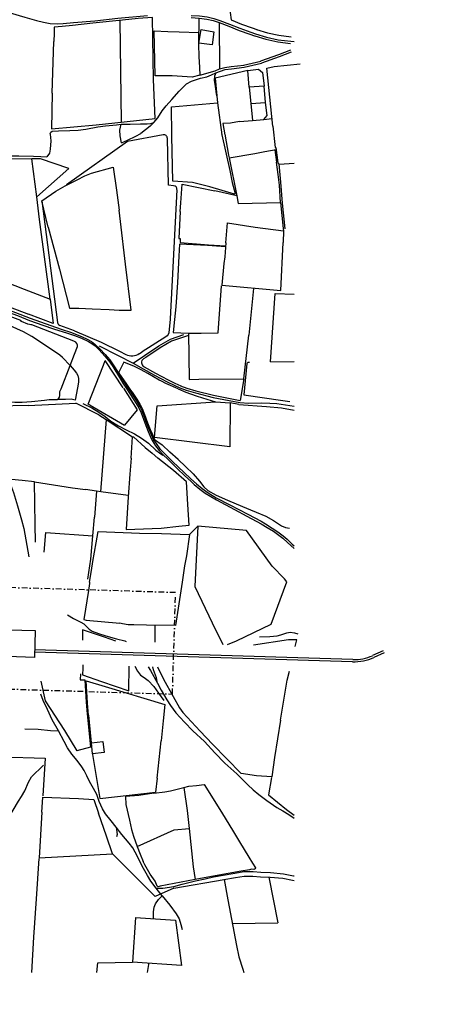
# Model space of a CAD drawing. Header units: metres. Extents: x 19327 to 24000, y 12000 to 18751.
# Tile 32 of 41: x 23064 to 24000, y 15055 to 17257. Entities that reach past the tile are written whole.
import ezdxf

# ---------------------------------------------------------------- set-up
doc = ezdxf.new("R2010")
doc.units = ezdxf.units.M
doc.linetypes.add('DASHDOT', pattern=[25.4, 12.7, -6.35, 0, -6.35])
for name, color, linetype in [('Gos-divisionline', 1, 'CONTINUOUS'), ('Keyplan-sh1$0$10-WEG', 254, 'CONTINUOUS'), ('Keyplan-sh1$0$2', 254, 'CONTINUOUS'), ('Keyplan-sh1$0$20-KAVEL', 254, 'CONTINUOUS'), ('Keyplan-sh1$0$Crashroad', 2, 'CONTINUOUS'), ('Keyplan-sh1$0$RESA', 2, 'CONTINUOUS')]:
    doc.layers.add(name, color=color, linetype=linetype)

msp = doc.modelspace()

# ---------------------------------------------------------------- linework, layer by layer
at = {"layer": 'Gos-divisionline', "linetype": 'DASHDOT'}
msp.add_lwpolyline([(22989.1, 15761.7), (23405.5, 15749), (23412.4, 15975.9), (22996, 15988.6)], close=True, dxfattribs=at)
at = {"layer": 'Keyplan-sh1$0$10-WEG'}
for points in [[(22909.6, 16663), (22928.2, 16652.5), (22946.4, 16643), (22961.4, 16636.2), (22976, 16630.6), (22992.7, 16624.8), (23010.1, 16618.6), (23054.1, 16601.7), (23087.2, 16589.3)], [(22935.7, 16644.4), (22953.4, 16635.6), (22972.3, 16627.3), (22999.8, 16616.8), (23023.9, 16608), (23058.7, 16594.9), (23085.9, 16584.4)], [(23085.9, 16584.4), (23115.3, 16573.8), (23139.5, 16565.5), (23170.7, 16556), (23186.6, 16550.7), (23202.4, 16544.4), (23217.5, 16536.9), (23227.1, 16531.4), (23232.9, 16527.1), (23241.5, 16518.2)], [(23087.2, 16589.3), (23156.9, 16564.5), (23179.7, 16557), (23203.5, 16547.5), (23214.5, 16542.4), (23224.1, 16536.9), (23231.9, 16531.3), (23243.2, 16520.7)], [(23241.5, 16518.2), (23254.3, 16504.2), (23265.1, 16490.6), (23271.9, 16481.3), (23289.3, 16452.7), (23294.6, 16444.1), (23302.5, 16431.8), (23309.3, 16421.5)], [(23243.2, 16520.7), (23255.3, 16508.3), (23265.1, 16496.4), (23275.8, 16480.8), (23288.6, 16460.2), (23296.6, 16446.8), (23305.5, 16433.3), (23313.1, 16422.4)], [(23309.3, 16421.5), (23320.9, 16404.3), (23330.2, 16388.8), (23335.6, 16377.4), (23344.1, 16355.2), (23351.2, 16336.2), (23355.7, 16325.5), (23360.3, 16315.7)], [(23313.1, 16422.4), (23323.7, 16406.8), (23330.5, 16395.7), (23335.5, 16386.5), (23340.8, 16373.1), (23347.2, 16354.5), (23353.5, 16339.6), (23359, 16327.9), (23363.3, 16317.2)], [(23360.3, 16315.7), (23367.7, 16304), (23376.1, 16293.3), (23385.1, 16283.4), (23395.2, 16273.8), (23416.9, 16252.5), (23432.5, 16237.7), (23447.1, 16224.3), (23454.4, 16217.7)], [(23363.3, 16317.2), (23368.8, 16308.8), (23377.3, 16297.3), (23389.1, 16285.2), (23405.3, 16268.9), (23431.9, 16244.2), (23446.6, 16230.3), (23459.6, 16219)], [(23043.6, 16217.6), (23049.9, 16199.8), (23058.8, 16169.7), (23068, 16138.1), (23073.2, 16119.3), (23077.8, 16093.8), (23084.3, 16055.4)], [(23454.4, 16217.7), (23466.9, 16207), (23478.9, 16197.9), (23503.9, 16183), (23544.2, 16161.9), (23572.1, 16147), (23603.6, 16129.5)], [(23459.6, 16219), (23472.3, 16208.2), (23485.4, 16198.6), (23503.4, 16187.8), (23533.6, 16171.8), (23573.9, 16150.8), (23604.1, 16135.2), (23613.9, 16129.2)], [(23603.6, 16129.5), (23617.7, 16121.4), (23631.4, 16112.8), (23643.4, 16104.5), (23652.5, 16097.3), (23663.1, 16088), (23677.5, 16074.2)], [(23613.9, 16129.2), (23628.8, 16120.2), (23641.4, 16111.6), (23653, 16102.5), (23661.8, 16095.2), (23673.2, 16084), (23677.5, 16080)]]:
    msp.add_lwpolyline(points, dxfattribs=at)
at = {"layer": 'Keyplan-sh1$0$2'}
for points, invisible_edges in [([(24000.1, 11999.6), (20558.7, 16934), (20558.4, 16929.9), (20558.5, 16926.4)], 9), ([(24000.1, 11999.6), (20560.4, 16943.7), (20559.2, 16937.8), (20558.7, 16934)], 9), ([(24000.1, 11999.6), (20555.5, 16912.3), (20554.8, 16908.9), (20554, 16900.4)], 9), ([(24000.1, 11999.6), (20557.8, 16917.5), (20556.8, 16915.4), (20555.5, 16912.3)], 9), ([(24000.1, 11999.6), (20558.5, 16926.4), (20558.5, 16921.8), (20557.8, 16917.5)], 9), ([(24000.1, 11999.6), (20551.1, 16885), (20550.6, 16884), (20550.8, 16882.3)], 9), ([(24000.1, 11999.6), (20552.4, 16888.3), (20551.9, 16886.4), (20551.1, 16885)], 9), ([(24000.1, 11999.6), (20552.6, 16892.1), (20552.3, 16890.3), (20552.4, 16888.3)], 9), ([(24000.1, 11999.6), (20554, 16900.4), (20553.5, 16896), (20552.6, 16892.1)], 9), ([(24000.1, 11999.6), (20549.7, 16877.8), (20548.1, 16869), (20546.1, 16858)], 9), ([(24000.1, 11999.6), (20550.8, 16882.3), (20550.4, 16880.4), (20549.7, 16877.8)], 9), ([(24000.1, 11999.6), (20546.1, 16858), (20544.9, 16846.3), (20543.2, 16830.7)], 9), ([(24000.1, 11999.6), (20543.2, 16830.7), (20541.7, 16816.7), (20540.9, 16807.6)], 9), ([(24000.1, 11999.6), (20280.9, 16405.8), (20270.6, 16399.1), (20256.2, 16391.6)], 9), ([(24000.1, 11999.6), (20300, 16419.8), (20292.5, 16414.3), (20280.9, 16405.8)], 9), ([(24000.1, 11999.6), (20256.2, 16391.6), (20250.1, 16388), (20224.3, 16366.5)], 9), ([(24000.1, 11999.6), (20224.3, 16366.5), (20201.4, 16349.9), (20162, 16321.3)], 11), ([(24000.1, 11999.6), (20162, 16321.3), (20152, 16314.5), (20129, 16300.9)], 9), ([(24000.1, 11999.6), (20129, 16300.9), (20105, 16286.5), (20070.1, 16263.7)], 9), ([(24000.1, 11999.6), (20070.1, 16263.7), (20002.3, 16217.5), (19969.2, 16194.7)], 9), ([(24000.1, 11999.6), (19969.2, 16194.7), (19935.3, 16171.4), (19900.7, 16148.6)], 9), ([(24000.1, 11999.6), (19900.7, 16148.6), (19863.2, 16114.5), (19837.8, 16091.4)], 9), ([(23900.2, 12002.6), (19737.9, 16094.4), (19720.7, 16078.9), (19712, 16070.4)], 9), ([(24000.1, 11999.6), (19811.9, 16067.3), (19773.1, 16029.6), (19755.4, 16012.5)], 9), ([(24000.1, 11999.6), (19755.4, 16012.5), (19741.4, 15999.4), (19722.5, 15981.1)], 9), ([(24000.1, 11999.6), (19722.5, 15981.1), (19698.3, 15957.4), (19683.8, 15941.4)], 9), ([(24000.1, 11999.6), (19683.8, 15941.4), (19674.1, 15929.9), (19665.1, 15919.6)], 9), ([(24000.1, 11999.6), (19665.1, 15919.6), (19653.7, 15906.8), (19619, 15859.4)], 9), ([(24000.1, 11999.6), (19619, 15859.4), (19603.2, 15835.2), (19600.1, 15830.8)], 9)]:
    msp.add_3dface(points, dxfattribs=dict(at, invisible_edges=invisible_edges))
at = {"layer": 'Keyplan-sh1$0$20-KAVEL'}
for p, q in [((23532.4, 17288.7), (23536.8, 17256)), ((23287.5, 17254.6), (23290.8, 17027.5)), ((23509.7, 17250.1), (23511, 17146.5)), ((23593.8, 17234.8), (23618.4, 17227.3)), ((23618.4, 17227.3), (23643.6, 17221.7)), ((23643.6, 17221.7), (23671, 17218.2)), ((23136.5, 17092.1), (23140.3, 17208.1)), ((23464, 17204.3), (23464.7, 17204.3)), ((23464, 17204.3), (23464.7, 17204.3)), ((23494.2, 17200.2), (23464.6, 17204.2)), ((23564.5, 17155), (23603.1, 17164)), ((23565.6, 17150.2), (23604.3, 17159.1)), ((23616.9, 17148.1), (23633, 17152)), ((23629.7, 17018.3), (23616.9, 17148.1)), ((23633, 17152), (23691, 17157.9)), ((23466.6, 17132.3), (23500.9, 17142)), ((23574, 17143.3), (23501.2, 17125.7)), ((23501.2, 17125.7), (23506.4, 17070.5)), ((23610.3, 17108.1), (23577.2, 17105.5)), ((23577.2, 17105.5), (23580.9, 17068.9)), ((23613.7, 17071.5), (23610.3, 17108.1)), ((23580.9, 17068.9), (23613.7, 17071.5)), ((23580.9, 17068.9), (23584.2, 17031.5)), ((23617, 17042.4), (23613.7, 17071.5)), ((23610, 17033.5), (23617, 17042.4)), ((23555.7, 17028.9), (23584.2, 17031.5)), ((23584.2, 17031.5), (23610, 17033.5)), ((23610, 17033.5), (23628, 17035.3)), ((23384.8, 16998.9), (23305, 16984.2)), ((23404.1, 16996.1), (23404.1, 17000.7)), ((23515.4, 17000.7), (23515.6, 16999.4)), ((23515.6, 16999.4), (23515.7, 16998.8)), ((23515.6, 16999.4), (23533.8, 16919.1)), ((23305, 16984.2), (23168.8, 16887.1)), ((23396.7, 16886.3), (23394.2, 16991.3)), ((23532.5, 16948.1), (23589.9, 16957.7)), ((23589.9, 16957.7), (23612.4, 16962.2)), ((23612.4, 16962.2), (23637.4, 16966.3)), ((23634.8, 16965.9), (23638, 16938.3)), ((23110.4, 16945.6), (23090.8, 16945.8)), ((23102, 16860.7), (23090.8, 16945.8)), ((23173.4, 16923.6), (23110.4, 16945.6)), ((23532.5, 16948.1), (23549.8, 16862.5)), ((23102, 16860.7), (23173.4, 16923.6)), ((23408.2, 16885.5), (23396.7, 16886.3)), ((23424, 16847), (23426.9, 16888.8)), ((23426.9, 16888.8), (23500, 16874.1)), ((23415.5, 16876.5), (23400.5, 16587.5)), ((23549.8, 16862.5), (23500, 16874.1)), ((23108.5, 16809.8), (23102, 16860.7)), ((23113.5, 16851.6), (23148.3, 16579.6)), ((23422.9, 16828.1), (23424, 16847)), ((23646.9, 16847.9), (23653.3, 16789.4)), ((23650.9, 16846.2), (23656.8, 16789)), ((23422.9, 16828.1), (23419.5, 16767.6)), ((23131.9, 16631.7), (23108.5, 16809.8)), ((23127.7, 16792.5), (23152.8, 16698.7)), ((23653.3, 16789.4), (23654.2, 16784.2)), ((23419.5, 16767.6), (23422.5, 16767.6)), ((23421.2, 16754.6), (23420, 16727.6)), ((23483.7, 16752.1), (23421.2, 16754.6)), ((23422.5, 16767.6), (23422.7, 16758.1)), ((23422.7, 16758.1), (23486.4, 16753.3)), ((23524.3, 16748.5), (23483.7, 16752.1)), ((23486.4, 16753.3), (23524.5, 16751.2)), ((23420, 16727.6), (23416.8, 16669.4)), ((22948.1, 16702.2), (23073.5, 16654.3)), ((23416.8, 16669.4), (23412.8, 16614.5)), ((23073.5, 16654.3), (23131.9, 16631.7)), ((23587.1, 16655.5), (23576, 16551.5)), ((23131.9, 16631.7), (23138.5, 16577.3)), ((23138.5, 16577.3), (23083.4, 16597.9)), ((23412.8, 16614.5), (23410.4, 16586)), ((23400.5, 16587), (23397.2, 16556.6)), ((23410.4, 16586), (23407.3, 16557.1)), ((23186.7, 16560.9), (23153.5, 16573.1)), ((23186.7, 16560.9), (23245.8, 16536)), ((23395.9, 16553), (23393.6, 16550)), ((23397.2, 16556.6), (23395.9, 16553)), ((23407.3, 16557.1), (23441.6, 16556.1)), ((23245.8, 16536), (23287.1, 16515.2)), ((23390.4, 16547.9), (23337.4, 16514)), ((23393.6, 16550), (23390.4, 16547.9)), ((23287.1, 16515.2), (23301.3, 16508.1)), ((23331.5, 16510), (23337.4, 16514)), ((23295.2, 16433.9), (23255, 16494.5)), ((23624.5, 16491.6), (23677.5, 16492.5)), ((23565.1, 16453.7), (23557.2, 16405.5)), ((23296.1, 16433), (23326.3, 16384.1)), ((23311.9, 16428.3), (23315.1, 16423.7)), ((23082.5, 16394.3), (23189.7, 16399.2)), ((23240.8, 16373.5), (23189.7, 16399.2)), ((23472.5, 16411.2), (23501.8, 16402.3)), ((23496.3, 16412.2), (23556.4, 16400.6)), ((23497.2, 16417.1), (23557.2, 16405.5)), ((23554.3, 16396.1), (23534.3, 16399.8)), ((23082.5, 16394.3), (23013.9, 16392.3)), ((23221.3, 16394.5), (23298.6, 16350)), ((23326.3, 16384.1), (23298.6, 16350)), ((23240.8, 16373.5), (23257.4, 16362.6)), ((23257.3, 16362.6), (23244.9, 16201.4)), ((23257.4, 16362.6), (23315.9, 16324)), ((23312.8, 16276.6), (23315.9, 16324)), ((23315.9, 16324), (23318.3, 16323.7)), ((23318.3, 16323.7), (23344.8, 16300.5)), ((23533.5, 16301.8), (23365.5, 16322.2)), ((23365.5, 16318), (23382.6, 16306.1)), ((23344.8, 16300.5), (23360, 16287.7)), ((23312.8, 16276.6), (23310.2, 16240.8)), ((23360, 16287.7), (23373.1, 16276.3)), ((23096.9, 16223.3), (23069.2, 16226.1)), ((23096.9, 16223.3), (23181.8, 16209.9)), ((23310.2, 16240.8), (23306.6, 16189.9)), ((23181.8, 16209.9), (23210.7, 16206.1)), ((23235.9, 16202.7), (23210.7, 16206.1)), ((23235.9, 16202.7), (23231.4, 16144.2)), ((23245, 16201.4), (23235.9, 16202.7)), ((23306.8, 16192.9), (23245, 16201.4)), ((23306.6, 16189.9), (23301.9, 16116.8)), ((23528.5, 16182.4), (23561.9, 16168.1)), ((23227.6, 16102.6), (23231.4, 16144.2)), ((23443.8, 16105.7), (23462.2, 16124.3)), ((23462.2, 16124.3), (23455.5, 15989.3)), ((23381.2, 16107.7), (23443.8, 16105.7)), ((23443.8, 16105.7), (23436.8, 16058.3)), ((23220.2, 15999.2), (23224.8, 16025.1)), ((23220.2, 15999.2), (23219.7, 15996.3)), ((23426.9, 15999), (23412.4, 15902.4)), ((23455.5, 15989.3), (23494.7, 15908.4)), ((23294.1, 15905.7), (23287.8, 15907.5)), ((23366.5, 15864.7), (23366.9, 15902.8)), ((23494.7, 15908.4), (23518, 15860.1)), ((23385, 15689.4), (23380.4, 15644.1)), ((23223.7, 15640.6), (23224.2, 15639.6)), ((23371.6, 15560.6), (23380.4, 15644.1)), ((23227, 15615), (23227, 15613.7)), ((23371.6, 15560.6), (23367.7, 15529.7)), ((23363.6, 15527.1), (23388.3, 15530.2)), ((23318.1, 15431.5), (23326.7, 15408.2)), ((23442.6, 15448.6), (23452.1, 15362.9)), ((23271.4, 15392.1), (23367, 15296.4)), ((23452.1, 15362.9), (23456.5, 15334.4)), ((23621.4, 15339.9), (23641.1, 15237.7)), ((23408.8, 15314.7), (23367, 15296.4)), ((23382.2, 15297.8), (23369.4, 15314.7)), ((23529.4, 15288.8), (23549.1, 15186.9)), ((23322.6, 15249.7), (23315.9, 15149.7)), ((23322.6, 15249.7), (23412.3, 15243.5)), ((23412.3, 15243.5), (23425.9, 15142.3)), ((23539.6, 15236.1), (23641.1, 15237.7)), ((23091, 15126.5), (23095.6, 15205.4)), ((23238.5, 15148), (23315.9, 15149.7)), ((23425.9, 15142.3), (23315.9, 15149.7))]:
    msp.add_line(p, q, dxfattribs=at)
for points in [[(23042.2, 17272.1), (23075.5, 17262.1), (23101.2, 17254.5), (23117.2, 17251)], [(23231.8, 17254.3), (23283.7, 17259.7), (23349.4, 17265.9)], [(23363.3, 17123), (23360.6, 17261.7), (23328.6, 17259.3), (23293.6, 17255.2)], [(23447.4, 17261.1), (23465.5, 17260.2), (23482.2, 17258), (23496.8, 17254.6), (23509.7, 17250.1), (23531.4, 17242)], [(23447.6, 17266.1), (23466, 17265.2), (23483.1, 17262.9), (23498.2, 17259.4), (23511.4, 17254.8), (23533.1, 17246.7)], [(23464.8, 17260.3), (23463.8, 17201.3), (23464.5, 17174.5), (23465.8, 17149.5), (23466.6, 17132.3)], [(23117.2, 17251), (23131.9, 17248), (23148.1, 17247.1)], [(23293.6, 17255.2), (23227.8, 17248.9), (23182.2, 17243.7), (23159.1, 17241.1), (23141.3, 17239.5), (23140.9, 17226.7), (23140.3, 17208.1)], [(23148.1, 17247.1), (23161, 17247.8), (23184.4, 17249.9), (23231.8, 17254.3)], [(23531.3, 17242), (23554.7, 17232.7), (23578.9, 17223.9), (23589.3, 17220.5)], [(23533.1, 17246.7), (23556.5, 17237.4), (23580.5, 17228.6), (23590.9, 17225.3)], [(23536.8, 17256), (23560, 17246.8), (23583.8, 17238.1), (23593.9, 17234.8)], [(23466.6, 17132.3), (23449.5, 17128.4), (23404.7, 17131), (23366.9, 17131), (23364.9, 17231.3), (23395.1, 17230.4), (23420.4, 17229.7), (23464.3, 17227.8)], [(23464.6, 17204.2), (23469.5, 17234.3), (23498.4, 17229.7), (23494.2, 17200.2)], [(23589.4, 17220.5), (23614.5, 17212.8), (23641, 17206.9), (23669.6, 17203.3)], [(23590.9, 17225.3), (23615.8, 17217.6), (23641.9, 17211.8), (23670.1, 17208.3), (23677.5, 17207.9)], [(23669.6, 17188.6), (23642.5, 17178.2), (23602.6, 17163.9)], [(23671.3, 17183.9), (23644.3, 17173.5), (23604.3, 17159.1)], [(23500.9, 17142), (23510.9, 17146.5), (23522.3, 17150), (23536.8, 17151.6), (23565, 17155.1)], [(23502.9, 17137.4), (23512.7, 17141.8), (23523.3, 17145.1), (23537.4, 17146.7), (23565.6, 17150.2)], [(23420.7, 17096.9), (23429.4, 17105.9), (23437.2, 17113.1), (23448.3, 17119.1), (23459, 17122.8), (23468.5, 17125.8)], [(23468.5, 17125.8), (23482.1, 17129.1), (23493, 17133), (23502.9, 17137.4)], [(23502.9, 17137.4), (23499.2, 17130), (23498.5, 17121.2), (23500.9, 17107.3), (23503.6, 17091.1), (23505.1, 17084.3)], [(23577.2, 17105.5), (23574, 17143.3), (23598.1, 17145.7), (23607, 17138.5), (23610.3, 17108.1)], [(23234.8, 17021.8), (23366.6, 17035.3), (23363.3, 17123)], [(23136.5, 17092.1), (23135.2, 17012.5), (23234.8, 17021.8)], [(23363.8, 17026.8), (23372.6, 17037.4), (23382.8, 17052.9), (23391.4, 17064), (23404.3, 17078.2), (23420.7, 17096.9)], [(23404.1, 16998.8), (23403.6, 17062), (23506.4, 17070.5), (23515.6, 16999.4)], [(23132.1, 17001.4), (23133.3, 17004.9), (23136.5, 17007.2), (23150.4, 17008.4), (23176.1, 17008.9), (23194.3, 17009.8), (23211.7, 17011.9), (23238.3, 17017.2), (23255.7, 17019.5), (23280, 17021.8), (23290.8, 17023)], [(23291.9, 16981.6), (23288.6, 16996.8), (23287.9, 17009.6), (23290.8, 17023)], [(23290.8, 17023), (23310.8, 17023.3), (23334.2, 17023.5), (23349.2, 17023.8), (23356.9, 17024.7), (23363.8, 17026.8)], [(23363.8, 17026.8), (23355.3, 17018.7), (23335, 17002.1)], [(23555.7, 17028.9), (23535.5, 17025.5), (23518.3, 17024.6), (23522.9, 16998.8)], [(23629.7, 17018.3), (23635.1, 16970.8), (23636.9, 16970.8), (23641, 16936.2), (23644.5, 16933.6), (23677.5, 16935.7)], [(23132.2, 17000.7), (23133.2, 16985.8), (23131.7, 16967), (23130.6, 16958.4), (23124.9, 16949.7)], [(23291.9, 16981.6), (23304.7, 16987.5), (23323.7, 16995.9), (23335, 17002.1)], [(23489.4, 16883.2), (23450.2, 16892.3), (23406.5, 16895.6), (23404.1, 16996.1)], [(23522.5, 17000.7), (23530.9, 16953.8), (23532.5, 16948.1)], [(23031.5, 16951.9), (23061.6, 16952.1), (23094.9, 16951.5), (23111.5, 16950.6), (23124.9, 16949.7)], [(22917.6, 16860.9), (22885.3, 16948.3), (23090.8, 16945.8)], [(23646.9, 16847.9), (23644.6, 16886.9), (23642.1, 16910.3), (23638, 16938.3)], [(23643.6, 16934.3), (23646.8, 16893.4), (23650.9, 16846.2)], [(23192.6, 16898.7), (23209.6, 16907.4), (23224.8, 16913.8), (23272.6, 16926.5), (23280.7, 16875.4), (23286, 16830.9)], [(23533.8, 16919.1), (23539.3, 16892.7), (23545.8, 16868.1), (23544, 16866.5), (23489.4, 16883.2)], [(23127.7, 16792.5), (23122.4, 16814), (23113.5, 16851.6), (23144.8, 16873), (23165.4, 16885.1), (23192.6, 16898.7)], [(23549.8, 16862.5), (23552.7, 16845.9), (23646.9, 16847.9)], [(23300.7, 16710.3), (23289.3, 16805.1), (23286, 16830.9)], [(23524.8, 16757.5), (23528.9, 16802.2), (23590.4, 16792.5), (23654.2, 16784.2), (23653, 16758.5)], [(23524.8, 16757.5), (23523, 16726.3), (23520.7, 16711.2), (23515.6, 16663.2), (23647.7, 16651.1), (23653, 16758.5)], [(23152.8, 16698.7), (23175, 16611.7), (23195.9, 16611.4), (23225.9, 16610.4), (23264.2, 16608.5), (23286.6, 16607.2), (23313.3, 16607.2), (23300.7, 16710.3)], [(22948.1, 16702.2), (22947.9, 16649.3), (23083.4, 16597.9)], [(23441.6, 16556.1), (23470.1, 16555.9), (23508.1, 16556.2), (23515.1, 16661.6)], [(23624.5, 16491.6), (23635.6, 16644.3), (23677.5, 16642.6)], [(23176.8, 16483.8), (23186.7, 16509), (23193, 16525.7), (23193.2, 16529.2), (23191.8, 16533), (23189.3, 16535.7), (23184.7, 16538), (23091.3, 16574.3), (23088.9, 16574.7), (23085.7, 16574.8), (23082.4, 16575.8), (23068.1, 16581.5), (23066.1, 16584.1), (23042.3, 16593.1)], [(23176.8, 16483.8), (23159.8, 16501.2), (23153.7, 16506.5), (23139.3, 16516.4), (23090.7, 16548.1), (23072.1, 16558.4), (23042.8, 16572.2)], [(23317.7, 16488.7), (23343, 16505.7), (23375.4, 16527.1), (23401, 16542.6), (23431.3, 16552.7)], [(23441.6, 16556.1), (23443, 16452.4), (23464.8, 16452.7)], [(23464.8, 16452.7), (23565.1, 16453.7), (23576, 16551.5)], [(23241.3, 16527.1), (23282.6, 16506.3), (23317.7, 16488.7)], [(23216.8, 16396.9), (23251.1, 16484.2), (23255, 16494.5)], [(23418.2, 16431.6), (23391, 16443.5), (23380.9, 16448.3), (23375.8, 16451), (23350.6, 16465.8), (23335.3, 16474.1), (23320.4, 16481.2), (23296.5, 16491), (23285.7, 16468.9), (23287.4, 16464.3), (23301, 16444.2), (23311.9, 16428.3)], [(23317.7, 16488.7), (23340, 16476.2), (23365.6, 16461.9), (23393.5, 16447.3), (23409, 16439.3), (23422.1, 16433.3)], [(23577.9, 16490.2), (23573.9, 16490), (23572.1, 16487.7), (23565.1, 16418), (23652.3, 16405.4), (23668.4, 16402.9)], [(23148, 16407.8), (23151.1, 16410.3), (23152.9, 16412.9), (23153.4, 16416.6), (23153.3, 16420.7), (23153.9, 16425), (23156.4, 16431.5), (23176.8, 16483.8)], [(23176.8, 16483.8), (23185.8, 16473.3), (23191.2, 16466.2), (23194.2, 16460.9), (23195.6, 16454.3), (23195.4, 16446.5), (23193.4, 16433.5), (23188.1, 16406.3), (23179.3, 16408), (23166.5, 16407.6), (23148, 16407.8)], [(23315.1, 16423.7), (23325.7, 16408.1), (23332.6, 16396.8), (23337.6, 16387.5), (23343, 16373.9), (23349.5, 16355.4), (23355.7, 16340.5), (23361.2, 16328.9), (23365.5, 16318)], [(23418.2, 16431.6), (23435.7, 16423.6), (23458.8, 16415.8), (23472.5, 16411.2)], [(23422.1, 16433.3), (23436.5, 16428.3), (23456.7, 16422.3), (23496.3, 16412.2)], [(23423.7, 16438.1), (23438, 16433), (23458, 16427.2), (23497.5, 16417.1)], [(22994.2, 16410.3), (23004.6, 16406), (23012.1, 16404), (23026.8, 16403.1), (23052.7, 16401.6), (23069.4, 16401.8), (23090.2, 16403), (23119.5, 16406.1), (23129.8, 16407.5), (23143.1, 16407.3), (23148, 16407.8)], [(23204.9, 16398.8), (23225.1, 16389), (23240.9, 16378.9), (23255.2, 16369.1), (23267.9, 16359.2), (23284.6, 16348.5), (23301.8, 16339.3), (23320.3, 16330.7), (23336.3, 16320.9), (23351.8, 16309.5), (23368.5, 16294.1), (23376.5, 16288.1), (23384.2, 16283.1)], [(23365.5, 16322.2), (23371, 16393), (23501.8, 16402.3), (23534.3, 16399.8), (23533.5, 16301.8)], [(23556.4, 16400.6), (23576, 16399.4), (23604.5, 16399.7), (23623.6, 16399.4), (23639.3, 16398.5), (23677.5, 16392.9)], [(23221.3, 16394.5), (23216.8, 16396.9)], [(23554.3, 16396.1), (23616.1, 16392), (23649.1, 16388.7), (23677.5, 16383.9)], [(23418.6, 16273.5), (23400, 16289.7), (23382.6, 16306.1)], [(23069.2, 16226.1), (23045.5, 16228.5), (23038.4, 16269.3)], [(23440.1, 16172.6), (23437, 16223.5), (23407.8, 16248.4), (23373.1, 16276.3)], [(23418.6, 16273.5), (23434.8, 16257.9), (23452.2, 16241.3), (23466.2, 16224.9), (23475.9, 16212.6), (23484.7, 16203.8)], [(23099, 16088.2), (23098.1, 16128), (23096.9, 16223.3)], [(23484.7, 16203.8), (23503.3, 16193.3), (23528.5, 16182.4)], [(23301.9, 16116.8), (23360, 16119.3), (23379.9, 16120.2), (23419.9, 16124), (23442.9, 16126.3), (23440.1, 16172.6)], [(23561.9, 16168.1), (23579.9, 16161.1), (23592.7, 16155.8), (23614.1, 16146.8), (23631.7, 16136.9), (23649.4, 16125.1), (23658.4, 16121.4), (23667.2, 16119.8)], [(23234.6, 16086.7), (23239.2, 16112.5), (23314, 16109.7)], [(23661.3, 15999.9), (23656.1, 16006.2), (23628.5, 16035.1), (23571.4, 16114.8), (23462.2, 16124.3)], [(23118.7, 16066.5), (23122.6, 16110.4), (23227.6, 16102.6)], [(23216.5, 16006), (23223, 16050.8), (23227.6, 16102.6)], [(23314, 16109.7), (23331.7, 16109), (23381.2, 16107.7)], [(23224.8, 16025.1), (23227.6, 16045.3), (23234.6, 16086.7)], [(23436.8, 16058.3), (23432.4, 16035.3), (23426.9, 15999.2)], [(23219.7, 15996.3), (23217.5, 15980.4), (23207.5, 15915.4), (23212.3, 15914.1), (23287.8, 15907.5)], [(23528.3, 15859.8), (23548.7, 15867.6), (23626, 15905.4), (23661.3, 15999.9)], [(23170.9, 15926.2), (23183.9, 15918), (23200.7, 15909.4), (23207.1, 15905.7), (23219.6, 15894.2), (23226.2, 15889.6), (23240.1, 15884.4), (23256.8, 15879.5)], [(23279.2, 15867.4), (23253.2, 15876.2), (23204, 15892.6), (23204.3, 15869.7)], [(23412.4, 15902.4), (23347.7, 15903), (23319.2, 15903.5), (23306.7, 15903.9), (23294.1, 15905.7)], [(23256.8, 15879.5), (23280.5, 15872.2), (23299.1, 15868), (23301.9, 15866.7)], [(23679.9, 15855.1), (23683.6, 15870.5), (23665, 15870.1), (23587.1, 15858)], [(23600.4, 15876.9), (23623.4, 15877.6), (23639.8, 15879.1), (23647.9, 15881.1), (23661.1, 15885.7), (23668.7, 15887.2), (23678.5, 15886), (23686, 15883.6)], [(23205, 15814.6), (23205.1, 15806.8), (23204.6, 15792)], [(23204.6, 15792), (23246.6, 15777.2), (23308.1, 15756), (23308.8, 15811.4)], [(23321.3, 15811.1), (23327.3, 15799.8), (23334.4, 15791.5), (23342.2, 15785.8), (23351.3, 15779.5), (23363.5, 15766), (23374, 15751.3), (23386, 15734.4)], [(23351.3, 15810.1), (23356.7, 15801.3), (23372.1, 15773.6)], [(23372.1, 15773.6), (23369.9, 15785.6), (23363.3, 15803.2), (23361.9, 15809.8)], [(23372.3, 15809.5), (23385.8, 15782.5), (23407.4, 15743.4)], [(23200.1, 15794), (23199.4, 15780.7), (23209.7, 15780.7), (23212.5, 15730.9), (23215, 15704.7)], [(23647.4, 15690.8), (23655.4, 15739.6), (23662.3, 15780.1), (23667, 15800.5)], [(23110.8, 15778), (23121, 15734), (23164, 15667.2), (23191.7, 15622.2)], [(23217.6, 15701.9), (23215.5, 15728.7), (23212.5, 15778.5), (23254.8, 15765.7)], [(23254.8, 15765.7), (23388.8, 15725.6), (23385, 15689.4)], [(23372.1, 15773.6), (23380.5, 15758), (23393, 15736.4), (23401.3, 15723.2), (23413.1, 15707), (23432.2, 15686.2), (23450.8, 15666.6), (23477.4, 15643.1)], [(23151, 15667.1), (23136.8, 15691.7), (23125.8, 15714.2), (23116.5, 15734.6), (23111.1, 15748.8)], [(23407.4, 15743.4), (23421.6, 15718.4), (23428.9, 15707.5), (23467.4, 15665.8), (23495.2, 15637.3)], [(23215, 15704.7), (23222, 15630.3), (23191.7, 15622.2)], [(23217.6, 15701.9), (23221.2, 15662.8), (23223.7, 15640.6)], [(23647.4, 15690.8), (23633.6, 15606.8), (23628, 15563.7)], [(23075, 15671.4), (23105.2, 15670.2), (23133.1, 15667.2), (23151, 15667.1)], [(23236.6, 15524.2), (23229.1, 15538.2), (23220.1, 15553.2), (23214.2, 15566.1), (23208.3, 15578.1), (23203.2, 15586.5), (23192.2, 15600.7), (23180.7, 15614.9), (23171.1, 15628.4), (23163, 15642.8), (23151, 15667.1)], [(23477.4, 15643.1), (23500, 15617.7), (23522.8, 15594.4), (23549.7, 15570.4), (23574.4, 15546.2), (23585.7, 15535.2), (23598.6, 15524.6), (23616.3, 15511.2)], [(23628, 15563.7), (23593.2, 15566.5), (23559.5, 15571.1), (23495.2, 15637.3)], [(23022, 15608.4), (23120.9, 15605.7), (23115.4, 15521.4)], [(23227, 15613.7), (23243.4, 15515.8), (23367.7, 15529.7)], [(23039.6, 15472.8), (23049.3, 15489.5), (23060.9, 15509.7), (23068, 15520.3), (23075.2, 15533), (23083.9, 15552), (23089.9, 15563.8), (23097.1, 15570.7), (23109.8, 15582.2), (23117.3, 15590.3)], [(23627.3, 15562.8), (23620.5, 15523.4), (23660.9, 15491), (23677.5, 15478)], [(23430.6, 15540), (23441.9, 15542.7), (23459.3, 15544.2), (23476.4, 15546.5), (23515.5, 15484.9)], [(23113.3, 15485.1), (23115.3, 15518.6), (23195.6, 15515.3), (23229.8, 15512.9), (23239.9, 15482.9)], [(23279.7, 15451.7), (23268.4, 15465.5), (23255.5, 15480.9), (23248.8, 15492.4), (23241.5, 15508.6), (23236.6, 15524.2)], [(23363.6, 15527.1), (23330.6, 15522.4), (23300.7, 15519.6), (23301.5, 15502), (23309.3, 15467.3), (23314, 15446.1), (23318.1, 15431.5)], [(23388.3, 15530.2), (23401.4, 15532.7), (23430.6, 15540)], [(23430.6, 15540), (23438.1, 15488.6), (23442.6, 15448.6)], [(23616.3, 15511.2), (23638.7, 15495.7), (23652.7, 15488.1), (23665.9, 15479.5), (23677.5, 15471.6)], [(23113.3, 15485.1), (23107.4, 15382.8), (23271.4, 15392.1), (23257.7, 15431.6), (23239.9, 15482.9)], [(23515.5, 15484.9), (23542.2, 15441.1), (23555.6, 15418.4), (23576.3, 15384)], [(23279.7, 15451.7), (23281.9, 15435.3), (23280.4, 15429.5)], [(23337.9, 15363.9), (23327.4, 15385.6), (23317.1, 15405), (23308.8, 15416), (23292.4, 15434.8), (23279.7, 15451.7)], [(23326.7, 15408.2), (23409.7, 15445.7), (23442.6, 15448.6)], [(23326.7, 15408.2), (23333, 15391), (23340.3, 15375)], [(23095.6, 15205.4), (23101.4, 15290.9), (23107.7, 15381.1)], [(23456.5, 15334.4), (23378, 15319.2), (23373.5, 15318), (23371.5, 15319.2), (23366.7, 15330.8), (23355.9, 15346.6), (23344.1, 15367), (23340.3, 15375)], [(23576.3, 15384), (23584.5, 15370.8), (23591.1, 15360.5), (23590.3, 15358.3), (23587.5, 15356.7), (23582.5, 15357.2), (23577.7, 15356.3), (23559.3, 15353), (23508.9, 15343.9), (23456.5, 15334.4)], [(23369.4, 15314.7), (23357.2, 15330.9), (23349.9, 15343.1), (23337.9, 15363.9)], [(23369.4, 15314.7), (23383.9, 15315.4), (23408.9, 15318.9), (23427.5, 15324), (23456.8, 15331.4), (23478.8, 15336), (23497.4, 15340.2), (23518.7, 15344.1)], [(23518.7, 15344.1), (23545, 15348.8), (23564.8, 15352.2), (23585.9, 15352.2), (23603.2, 15350.5), (23625, 15349.8), (23653.7, 15347.3), (23675.9, 15342.9), (23677.5, 15342.5)], [(23520.5, 15334.3), (23546.7, 15338.9), (23565.7, 15342.2), (23585.4, 15342.2), (23602.6, 15340.5), (23624.4, 15339.8), (23652.3, 15337.4), (23673.8, 15333.2), (23677.5, 15332.2)], [(23408.8, 15314.7), (23521, 15334.6), (23529.4, 15288.8)], [(23363.1, 15246.9), (23362.8, 15250.3), (23362.8, 15262), (23364.6, 15272.3), (23367.7, 15279.9), (23374.3, 15289.7), (23382.2, 15297.8)], [(23382.2, 15297.8), (23399.6, 15276.7), (23414, 15257.6), (23420.4, 15246.6), (23424, 15233.9), (23427.2, 15222.4)], [(23549.1, 15186.9), (23554.3, 15161.7), (23562.6, 15134.1), (23565.1, 15126.5)], [(23236.3, 15126.5), (23238.5, 15148)], [(23349.7, 15126.5), (23352.5, 15144.7), (23353, 15147.2)]]:
    msp.add_lwpolyline(points, dxfattribs=at)
msp.add_lwpolyline([(23441.7, 16550.9), (23403.1, 16538), (23378.1, 16522.9), (23345.7, 16501.5), (23340.7, 16498.2, 0.559255), (23341.4, 16481.1), (23342.4, 16480.6), (23367.9, 16466.3), (23395.8, 16451.8), (23411.2, 16443.8), (23424.1, 16437.9)], format="xyb", dxfattribs=at)
msp.add_lwpolyline([(23224.2, 15639.6), (23249.8, 15642.6), (23252.7, 15618), (23227, 15615)], close=True, dxfattribs=at)
for centre, radius, start, end in [((23386.2, 16991.1), 8, 1.3331, 100.4367), ((23407.6, 16877.5), 8, 357.0249, 85.6641), ((23156.2, 16580.6), 8, 186.9475, 249.849), ((23314.7, 16534.9), 30, 243.4167, 303.8665)]:
    msp.add_arc(centre, radius, start, end, dxfattribs=at)
at = {"layer": 'Keyplan-sh1$0$Crashroad'}
for p, q in [((23808, 15821.2), (23097.2, 15842.9)), ((23809.3, 15826.2), (23097.3, 15847.9)), ((23876.9, 15845.5), (23853.1, 15834.8)), ((23878.9, 15840.9), (23856.2, 15830.7))]:
    msp.add_line(p, q, dxfattribs=at)
for centre, radius in [((23811.3, 15931.2), 110), ((23812.3, 15926.1), 100)]:
    msp.add_arc(centre, radius, 268.2504, 294.0563, dxfattribs=at)
at = {"layer": 'Keyplan-sh1$0$RESA', "linetype": 'Continuous'}
for p, q in [((23038.7, 15892.6), (23098.6, 15890.7)), ((23098.6, 15890.7), (23096.8, 15830.7)), ((23096.8, 15830.7), (23036.8, 15832.6))]:
    msp.add_line(p, q, dxfattribs=at)

doc.saveas('drawing.dxf')
